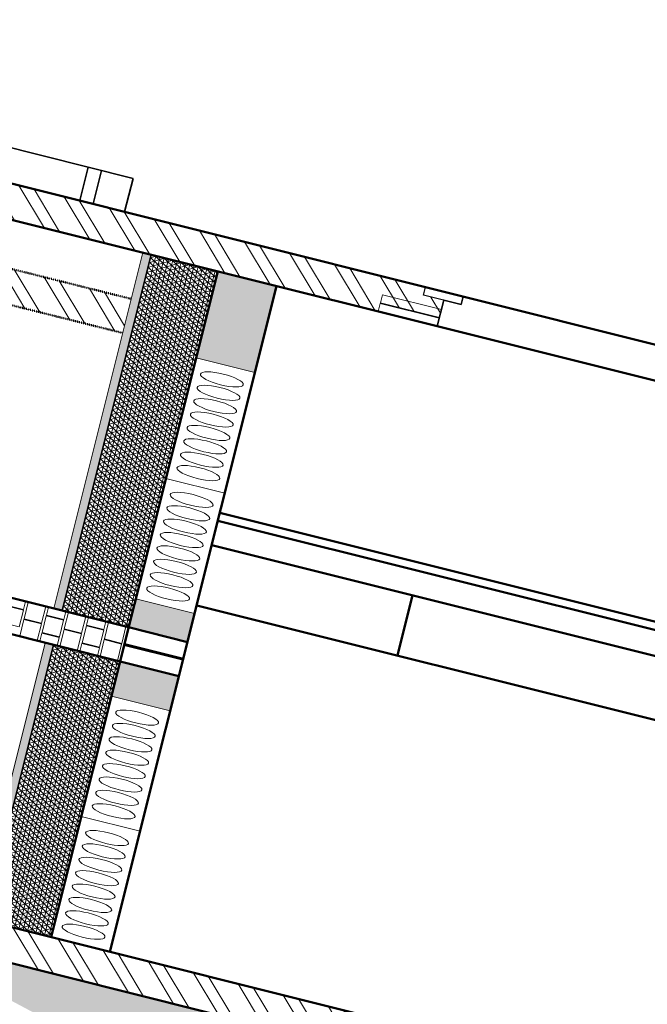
# Model space of a CAD drawing. Header units: millimetres. Extents: x -2096172177 to 2055029645, y -728784453 to 1899906214.
# Tile 19 of 109: x -2058205287 to -2052492962, y 1686392836 to 1695359100. Entities that reach past the tile are written whole.
import ezdxf

# ---------------------------------------------------------------- set-up
doc = ezdxf.new("R2010")
doc.units = ezdxf.units.MM
doc.linetypes.add('ACAD_ISO03W100', pattern=[30, 12, -18])
doc.linetypes.add('DASHDOT_axis', pattern=[24, 20, -1.5, 1, -1.5])
for name, color, linetype, lineweight in [('Кирпич', 10, 'Continuous', 20), ('Наружные стены', 1, 'Continuous', 50), ('стропила', 5, 'Continuous', 35), ('Толщины привязок', 130, 'Continuous', 18), ('Уровни пола', 240, 'Continuous', 50), ('Штриховки', 212, 'Continuous', 25), ('эркер разрез', 240, 'Continuous', 35)]:
    doc.layers.add(name, color=color, linetype=linetype, lineweight=lineweight)

# ---------------------------------------------------------------- blocks, each defined once
blk = doc.blocks.new('Фасад (на основе 1 эт)')
at = {"layer": 'Наружные стены', "lineweight": 20}
h = blk.add_hatch(dxfattribs=at)
h.set_pattern_fill('AR-SAND', color=5, scale=0.5)
h.set_pattern_definition([(37.5, (1738189.194, 858432.59), (-0.8000156, 24.470662), [0, -19.304, 0, -21.59, 0, -20.6375]), (7.5, (1738189.194, 858432.59), (22.476164, 35.841255), [0, -10.414, 0, -17.399, 0, -6.6675]), (327.5, (1738173.573, 858432.59), (39.5496185, 0.0718592), [0, -6.35, 0, -22.86, 0, -29.845]), (317.5, (1738173.573, 858432.59), (38.177823, 11.146466), [0, -3.175, 0, -14.986, 0, -17.145])])
h.paths.add_polyline_path([(1812257.054, 959265.777), (1812257.054, 959235.777), (1817574.554, 959235.777), (1817574.554, 959265.777)])
h.paths.add_polyline_path([(1807629.554, 959265.777), (1807629.554, 959235.777), (1811747.047, 959235.777), (1811747.047, 959265.777)])
at = {"layer": 'Уровни пола', "lineweight": 20}
h = blk.add_hatch(dxfattribs=at)
h.set_pattern_fill('NET3', color=3, scale=20)
h.set_pattern_definition([(0, (1738789.194, 858432.59), (0, 63.5), []), (60, (1738789.194, 858432.59), (-54.992613, 31.75), []), (120, (1738789.194, 858432.59), (-54.992613, -31.75), [])])
h.paths.add_polyline_path([(1817574.554, 959235.777), (1812257.054, 959235.777), (1812257.054, 958985.777), (1817574.554, 958985.777)])
h.paths.add_polyline_path([(1811747.047, 959235.777), (1807629.554, 959235.777), (1807629.554, 958985.777), (1811747.044, 958985.777), (1811747.044, 959060.778), (1811747.044, 959145.778), (1811747.047, 959145.778)])
at = {"layer": 'Штриховки', "lineweight": 20}
h = blk.add_hatch(dxfattribs=at)
h.set_pattern_fill('ANSI32', color=5)
h.set_pattern_definition([(45, (1306721.64, 685615.73), (-336.7596, 336.7596), []), (45, (1306946.15, 685615.73), (-336.7596, 336.7596), [])])
h.paths.add_polyline_path([(1804374.554, 955840.777), (1803864.554, 955840.777), (1803864.554, 952765.777), (1804374.554, 952765.777), (1804374.554, 952765.777)])
h.paths.add_polyline_path([(1807629.554, 959865.777), (1807429.554, 959865.777), (1807290.03, 959865.777), (1807119.554, 959695.433), (1807119.554, 952765.777), (1807629.554, 952765.777), (1807629.554, 952765.777)])
h.paths.add_polyline_path([(1818084.554, 956675.777), (1817574.554, 956675.777), (1817574.554, 955235.777), (1818084.554, 955235.777)])
h.paths.add_polyline_path([(1816884.554, 959865.777), (1816374.554, 959865.777), (1816374.554, 959265.777), (1816884.554, 959265.777)])
h = blk.add_hatch(dxfattribs=at)
h.set_pattern_fill('ANSI32', color=5)
h.set_pattern_definition([(45, (1747606.9, 861959.47), (-336.7596, 336.7596), []), (45, (1747831.4, 861959.47), (-336.7596, 336.7596), [])])
h.paths.add_polyline_path([(1818084.554, 959865.777), (1817574.554, 959865.777), (1817574.554, 958385.777), (1817694.554, 958385.777), (1817694.554, 958165.777), (1817963.897, 958165.777), (1817963.897, 958240.777), (1818084.554, 958240.777)])
h = blk.add_hatch(dxfattribs=at)
h.set_pattern_fill('TILE3', color=256, scale=4, pattern_type=2)
h.set_pattern_definition([(331.6993, (1747741.899, 862003.465), (400.0000576, -199.9994338), [29.5296, -2923.4334]), (323.9727, (1747761.899, 862012.465), (1400.0000374, -999.9971696), [27.203, -2693.0886]), (84.8572, (1747606.8986, 861963.465), (1600.011055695, 17800.00007994), [196.7922, -19884.0456]), (46.8476, (1747630.899, 861973.465), (2800.00097714, 2999.9999452), [21.9318, -4364.4114]), (90, (1747624.9, 861959.47), (-200, 1e-14), [4, -196]), (59.0362, (1747624.9, 861963.465), (200.000376, 400.00013), [11.662, -1154.529]), (63.4349, (1747606.9, 861963.465), (0.00026, 199.99991), [15.6524, -431.5614]), (49.899, (1747613.899, 861977.465), (1000.0034381, 1200.0000194), [24.8394, -4943.0642]), (0, (1747606.9, 861963.47), (0, 200), [18, -182]), (16.2602, (1747671.899, 862003.465), (3400.0000822, 999.9997206), [25, -4974.9998]), (20.556, (1747651.899, 862012.465), (999.9999944, 399.999059), [34.176, -1674.6242]), (7.4314, (1747683.899, 862024.465), (2999.99995095, 399.9995566), [23.1948, -4615.7704]), (36.0273, (1747629.899, 861996.465), (799.9999886, 599.9985412), [27.203, -2693.0886]), (28.3007, (1747645.899, 861989.465), (2199.9998857, 1199.9972714), [29.5296, -2923.4334]), (352.5686, (1747706.899, 862027.465), (1599.9999323, -199.9997773), [23.1948, -4615.7704]), (339.444, (1747729.899, 862024.465), (599.999965, -199.9994856), [34.176, -1674.6242]), (343.7398, (1747717.899, 862010.465), (1400.00003287, -399.99988495), [25, -4974.9998]), (0, (1747695.9, 862010.47), (0, 200), [22, -178]), (275.1429, (1747789.2586, 862159.465), (200.00529586, -2200.000015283), [196.7922, -19884.0486]), (0, (1747788.9, 861963.47), (0, 200), [18, -182]), (310.101, (1747783.899, 861996.465), (2200.00711284, -2600.00006477), [24.8394, -4943.0642]), (296.5651, (1747799.9, 861977.465), (200.00017, -200.0001), [15.6524, -431.5614]), (300.9638, (1747782.9, 861973.465), (400.000703, -599.999947), [11.662, -1154.529]), (90, (1747788.9, 861959.47), (-200, 1e-14), [4, -196]), (313.1524, (1747767.899, 861989.465), (200.0001161, -200.0000718), [21.9318, -4364.4114])])
h.paths.add_polyline_path([(1803864.554, 956340.777), (1803364.554, 955840.777), (1807119.554, 955840.777), (1807119.554, 959595.777)])
at = {"layer": 'Штриховки', "lineweight": 20, "ltscale": 10}
h = blk.add_hatch(dxfattribs=at)
h.set_pattern_fill('ANSI36', color=5)
h.set_pattern_definition([(45, (1733736.1935, 861580.272), (1.68379802, 6.17392608), [7.9375, -1.5875, 0, -1.5875])])
h.paths.add_polyline_path([(1811229.554, 958983.459), (1811229.554, 958763.459), (1811747.054, 958763.459), (1811747.054, 958983.459)])
h = blk.add_hatch(dxfattribs=at)
h.set_pattern_fill('ANSI36', color=5)
h.set_pattern_definition([(45, (1734763.6935, 861582.5904), (1.68379802, 6.17392608), [7.9375, -1.5875, 0, -1.5875])])
h.paths.add_polyline_path([(1812257.054, 958985.777), (1812257.054, 958765.777), (1812682.554, 958765.777), (1812682.554, 958985.777)])
h = blk.add_hatch(dxfattribs=at)
h.set_pattern_fill('ANSI36', color=5)
h.set_pattern_definition([(45, (1738789.1935, 861582.5904), (1.68379802, 6.17392608), [7.9375, -1.5875, 0, -1.5875])])
h.paths.add_polyline_path([(1816282.554, 958985.777), (1816282.554, 958765.777), (1817574.554, 958765.777), (1817574.554, 958985.777)])
at = {"linetype": 'DASHDOT_axis', "lineweight": 15}
blk.add_line((1817574.554, 959217.203), (1817574.554, 950217.203), dxfattribs=at)
at = {"layer": 'Кирпич'}
for points in [[(1811877.051, 959435.777), (1812127.051, 959435.777), (1812127.051, 959370.777), (1811877.051, 959370.777)], [(1812137.051, 959435.778), (1812257.051, 959435.778), (1812257.051, 959370.778), (1812137.051, 959370.778)], [(1811747.051, 959360.779), (1811997.051, 959360.779), (1811997.051, 959295.779), (1811747.051, 959295.779)], [(1812007.051, 959360.777), (1812257.051, 959360.777), (1812257.051, 959295.777), (1812007.051, 959295.777)], [(1811747.047, 959285.777), (1811867.047, 959285.777), (1811867.047, 959220.777), (1811747.047, 959220.777)], [(1811877.047, 959285.777), (1812127.047, 959285.777), (1812127.047, 959220.777), (1811877.047, 959220.777)], [(1812137.047, 959285.778), (1812257.047, 959285.778), (1812257.047, 959220.778), (1812137.047, 959220.778)], [(1811747.047, 959210.778), (1811997.047, 959210.778), (1811997.047, 959145.778), (1811747.047, 959145.778)], [(1812007.047, 959210.777), (1812257.047, 959210.777), (1812257.047, 959145.777), (1812007.047, 959145.777)], [(1811747.044, 959135.776), (1811867.044, 959135.776), (1811867.044, 959070.776), (1811747.044, 959070.776)], [(1811877.044, 959135.776), (1812127.044, 959135.776), (1812127.044, 959070.776), (1811877.044, 959070.776)], [(1812137.044, 959135.777), (1812257.044, 959135.777), (1812257.044, 959070.777), (1812137.044, 959070.777)], [(1811747.044, 959060.778), (1811997.044, 959060.778), (1811997.044, 958995.778), (1811747.044, 958995.778)], [(1812007.044, 959060.776), (1812257.044, 959060.776), (1812257.044, 958995.776), (1812007.044, 958995.776)]]:
    blk.add_lwpolyline(points, close=True, dxfattribs=at)
at = {"layer": 'Кирпич', "color": 6, "ltscale": 10}
for points in [[(1817694.554, 958385.777), (1817574.554, 958385.777), (1817574.554, 958165.777), (1817694.554, 958165.777)], [(1817824.554, 958385.777), (1817704.554, 958385.777), (1817704.554, 958165.777), (1817824.554, 958165.777)]]:
    blk.add_lwpolyline(points, close=True, dxfattribs=at)
at = {"layer": 'Наружные стены'}
for p, q in [((1807119.554, 952015.777), (1807119.554, 959865.777)), ((1807629.554, 952015.777), (1807629.554, 959865.777)), ((1817574.554, 952015.777), (1817574.554, 959865.777)), ((1818084.554, 952015.777), (1818084.554, 959865.777))]:
    blk.add_line(p, q, dxfattribs=at)
at = {"layer": 'Наружные стены', "color": 1, "lineweight": 15}
for p, q in [((1807629.554, 958765.777), (1807629.554, 958985.777)), ((1809429.554, 958765.777), (1809429.554, 958985.777)), ((1811229.554, 958765.777), (1811229.554, 958985.777)), ((1812682.554, 958765.777), (1812682.554, 958985.777)), ((1814482.554, 958765.777), (1814482.554, 958985.777)), ((1816282.554, 958765.777), (1816282.554, 958985.777))]:
    blk.add_line(p, q, dxfattribs=at)
at = {"layer": 'стропила'}
for p, q in [((1818584.554, 959365.777), (1818584.554, 961736.908)), ((1818084.554, 959865.777), (1818084.554, 959365.777)), ((1818084.554, 959365.777), (1818584.554, 959365.777))]:
    blk.add_line(p, q, dxfattribs=at)
at = {"layer": 'Уровни пола', "linetype": 'ACAD_ISO03W100', "ltscale": 0.1}
for p, q in [((1816374.554, 959265.777), (1816374.554, 959865.777)), ((1816884.554, 959265.777), (1816884.554, 959865.777))]:
    blk.add_line(p, q, dxfattribs=at)
at = {"layer": 'Уровни пола'}
for p, q in [((1811747.054, 958985.777), (1811747.054, 959585.777)), ((1812257.054, 958985.777), (1812257.054, 959585.777)), ((1807629.554, 958985.777), (1817574.554, 958985.777)), ((1811747.054, 958765.777), (1811747.054, 958985.777)), ((1811997.054, 958765.777), (1811997.054, 958985.777)), ((1812007.054, 958765.777), (1812007.054, 958985.777)), ((1812257.054, 958765.777), (1812257.054, 958985.777)), ((1807629.554, 958765.777), (1817574.554, 958765.777)), ((1812804.253, 955915.777), (1812804.253, 958765.777)), ((1813704.253, 955915.777), (1813704.253, 958765.777)), ((1814069.557, 955905.777), (1814069.557, 958765.789)), ((1814189.557, 955905.777), (1814189.557, 958765.789)), ((1812805.278, 958015.777), (1813705.278, 958015.777))]:
    blk.add_line(p, q, dxfattribs=at)
at = {"layer": 'Штриховки', "lineweight": 15}
for p, q in [((1807629.554, 959265.777), (1811747.054, 959265.777)), ((1812257.054, 959265.777), (1817574.554, 959265.777)), ((1807629.554, 959235.777), (1811747.054, 959235.777)), ((1812257.054, 959235.777), (1817574.554, 959235.777)), ((1807629.554, 958985.777), (1811747.054, 958985.777)), ((1812257.054, 958985.777), (1817574.554, 958985.777))]:
    blk.add_line(p, q, dxfattribs=at)
at = {"layer": 'Штриховки', "color": 1, "lineweight": 15}
blk.add_line((1817574.554, 958165.777), (1817963.897, 958165.777), dxfattribs=at)
at = {"layer": 'Штриховки', "ltscale": 10}
blk.add_lwpolyline([(1817963.897, 958240.777), (1818083.897, 958240.777), (1818083.897, 958100.777), (1817963.897, 958100.777)], close=True, dxfattribs=at)
at = {"layer": 'Штриховки', "color": 1, "lineweight": 15}
for centre in [(1807817.348, 958876.269), (1808017.348, 958876.269), (1808217.348, 958876.269), (1808417.348, 958876.269), (1808617.348, 958876.269), (1808817.348, 958876.269), (1809017.348, 958876.269), (1809217.348, 958876.269), (1809617.348, 958876.269), (1809817.348, 958876.269), (1810017.348, 958876.269), (1810217.348, 958876.269), (1810417.348, 958876.269), (1810617.348, 958876.269), (1810817.348, 958876.269), (1811017.348, 958876.269), (1812870.348, 958876.269), (1813070.348, 958876.269), (1813270.348, 958876.269), (1813470.348, 958876.269), (1813670.348, 958876.269), (1813870.348, 958876.269), (1814070.348, 958876.269), (1814270.348, 958876.269), (1814670.348, 958876.269), (1814870.348, 958876.269), (1815070.348, 958876.269), (1815270.348, 958876.269), (1815470.348, 958876.269), (1815670.348, 958876.269), (1815870.348, 958876.269), (1816070.348, 958876.269)]:
    blk.add_circle(centre, 80, dxfattribs=at)
at = {"layer": 'эркер разрез'}
for p, q in [((1817574.554, 958165.777), (1817963.897, 958165.777)), ((1817963.897, 958165.777), (1817963.897, 958100.777)), ((1817963.897, 958100.777), (1818083.897, 958100.777))]:
    blk.add_line(p, q, dxfattribs=at)
blk.add_lwpolyline([(1818084.554, 959533.443), (1818584.554, 959533.443), (1818584.554, 959483.443), (1818084.554, 959483.443)], close=True, dxfattribs=at)

msp = doc.modelspace()

# ---------------------------------------------------------------- block references
at = {"layer": 'Толщины привязок', "xscale": 628.2340773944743, "yscale": 2510.435367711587, "zscale": 628.2340773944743, "rotation": 75.95032694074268}
msp.add_blockref('Фасад (на основе 1 эт)', (1849251.57, 917631.158), dxfattribs=at)

doc.saveas('drawing.dxf')
